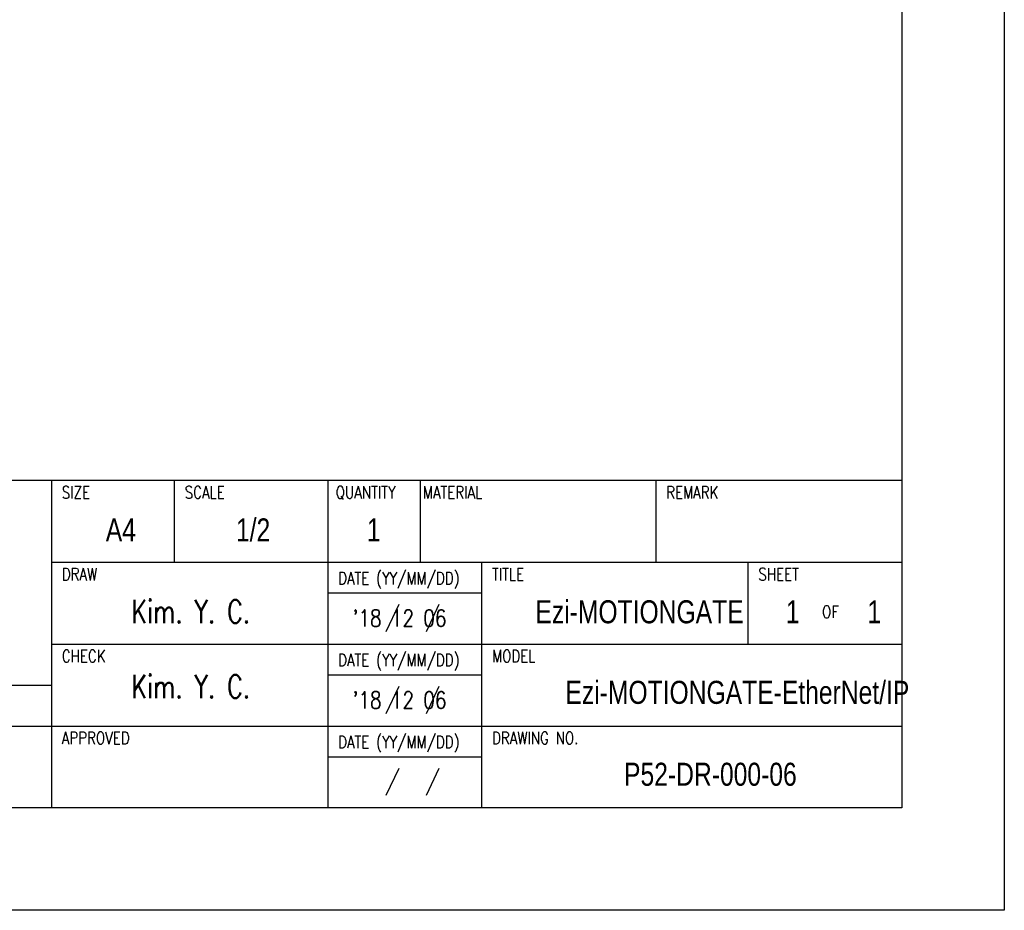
# Model space of a CAD drawing. Header units: millimetres. Extents: x 0 to 594, y 0 to 420.
# Tile 10 of 12: x 402 to 594, y 0 to 174. Entities that reach past the tile are written whole.
import ezdxf

# ---------------------------------------------------------------- set-up
doc = ezdxf.new("R2010")
doc.units = ezdxf.units.MM
doc.layers.add('DIM', color=3, linetype='Continuous')
doc.layers.add('SHEET', color=1, linetype='Continuous')
doc.styles.add('SHB', font='romans.shx', dxfattribs={"width": 0.75, "bigfont": 'whgtxt.shx'})
doc.styles.add('SHEET1', font='ROMANS.SHX', dxfattribs={"width": 0.8, "height": 3})
doc.styles.add('SHEET2', font='txt', dxfattribs={"width": 0.8, "height": 3})

msp = doc.modelspace()

# ---------------------------------------------------------------- linework, layer by layer
at = {"color": 6}
msp.add_lwpolyline([(0, 420), (594, 420), (594, 0), (0, 0)], close=True, dxfattribs=at)
at = {"color": 4}
msp.add_lwpolyline([(20, 400), (574, 400), (574, 20), (20, 20)], close=True, dxfattribs=at)
at = {"layer": 'SHEET', "color": 7}
for p, q in [((318, 84), (574, 84)), ((408, 84), (408, 20)), ((318, 44), (408, 44))]:
    msp.add_line(p, q, dxfattribs=at)
at = {"layer": 'SHEET'}
for p, q in [((432, 68), (432, 84)), ((462, 20), (462, 84)), ((480, 68), (480, 84)), ((526, 68), (526, 84)), ((408, 68), (574, 68)), ((492, 20), (492, 68)), ((544, 52), (544, 68)), ((462, 62), (492, 62)), ((475.7601, 59.723), (473.2579, 54.4078)), ((483.5984, 59.7148), (481.0961, 54.3996)), ((408, 52), (574, 52)), ((462, 46), (492, 46)), ((475.7601, 43.723), (473.2579, 38.4078)), ((483.5984, 43.7148), (481.0961, 38.3996)), ((318, 36), (574, 36)), ((462, 30), (492, 30)), ((475.7601, 27.723), (473.2579, 22.4078)), ((483.5984, 27.7148), (481.0961, 22.3996))]:
    msp.add_line(p, q, dxfattribs=at)

# ---------------------------------------------------------------- texts
at = {"layer": 'DIM', "color": 3, "style": 'SHB', "width": 0.75}
for p in [(423.6103, 56.1279), (423.6103, 41.4726)]:
    msp.add_text('Kim. Y. C.', height=4.5, dxfattribs=at).set_placement(p)
at = {"layer": 'SHEET', "style": 'SHEET1', "width": 0.8}
for s, p in [('SIZE', (409.9793, 80.4604)), ('SCALE', (433.9793, 80.4604)), ('QUANTITY', (463.4591, 80.4604)), ('MATERIAL', (480.4793, 80.4604)), ('REMARK', (527.9793, 80.4604)), ('DRAW', (409.9793, 64.4604)), ('DATE (YY/MM/DD)', (463.9277, 63.6818)), ('TITLE', (493.9793, 64.4604)), ('SHEET', (545.9793, 64.4604)), ('OF', (558.4154, 57.1091)), ('CHECK', (409.9793, 48.4604)), ('DATE (YY/MM/DD)', (463.9277, 47.6818)), ('MODEL', (493.9793, 48.4604)), ('APPROVED', (409.9793, 32.4604)), ('DRAWING NO.', (493.9793, 32.4604)), ('DATE (YY/MM/DD)', (463.9277, 31.6818))]:
    msp.add_text(s, height=2.4, dxfattribs=at).set_placement(p)
at = {"layer": 'SHEET', "color": 7, "style": 'SHEET2', "width": 0.8}
for s, p in [('1/2', (443.9918, 72.0681)), ('A4', (418.5726, 72.0681)), ('1', (469.5531, 72.0681)), ('Ezi-MOTIONGATE', (502.4541, 56.0681)), ('1', (551.3623, 56.0681)), ('1', (567.2783, 56.0681)), ('Ezi-MOTIONGATE-EtherNet/IP', (508.3146, 40.3335)), ('P52-DR-000-06', (519.7587, 24.3335))]:
    msp.add_text(s, height=4.5, dxfattribs=at).set_placement(p)
at = {"layer": 'SHEET', "color": 3, "style": 'SHEET1', "width": 0.8}
for p in [(466.7638, 55.4207), (466.7638, 39.4207)]:
    msp.add_text("'18 12 06", height=3.3, dxfattribs=at).set_placement(p)

doc.saveas('drawing.dxf')
